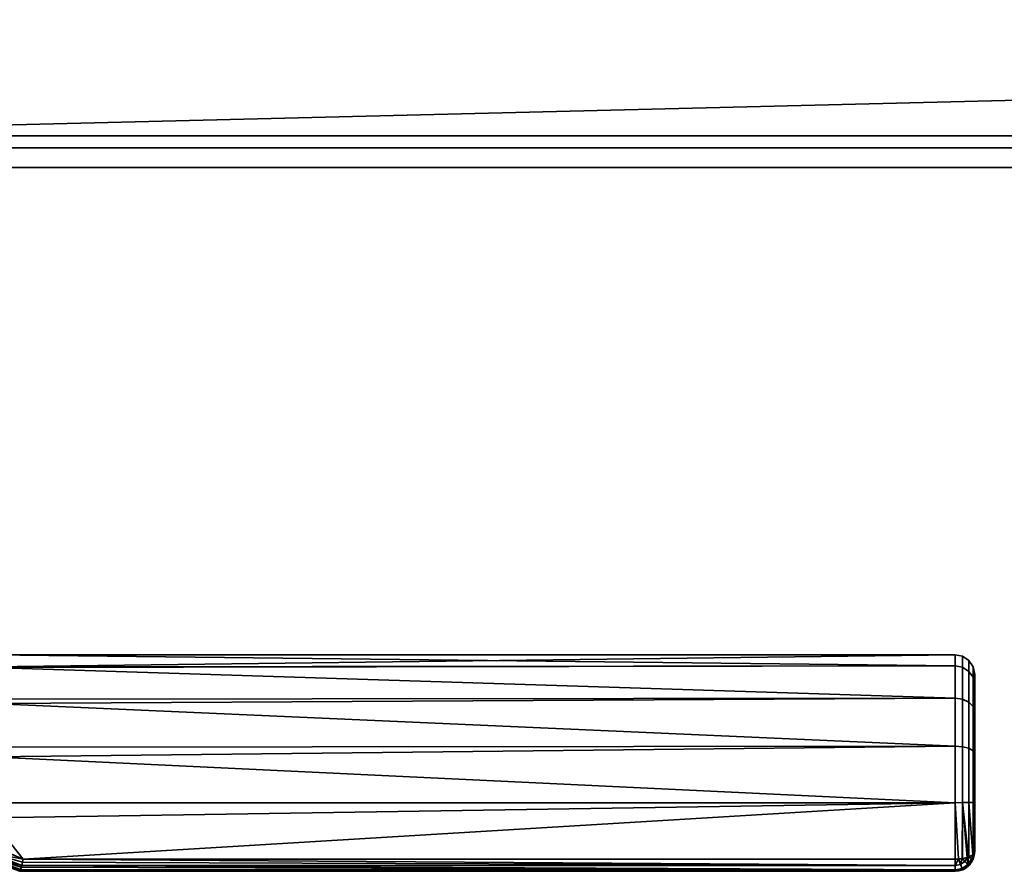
# Model space of a CAD drawing. Header units: millimetres. Extents: x -493 to 6693, y -115 to 135.
# Tile 79 of 172: x -226 to -126, y -115 to -29. Entities that reach past the tile are written whole.
import ezdxf

# ---------------------------------------------------------------- set-up
doc = ezdxf.new("R2010")
doc.units = ezdxf.units.MM
doc.layers.add('151', color=7, linetype='Continuous', true_color=0xffffff)

# ---------------------------------------------------------------- blocks, each defined once
blk = doc.blocks.new('UG_SURFACE_072')
at = {"layer": '151', "color": 7, "linetype": 'Continuous', "lineweight": 35}
for points in [[(282, -3.2, 1990), (282, -40.3, 1990), (-282, -40.3, 1990), (-282, -3.2, 1990)], [(282, -3.2, 1989), (-282, -3.2, 1989), (-282, -40.3, 1989), (282, -40.3, 1989)], [(-309, -26), (309, -26), (-322, -41.5)], [(309, -26), (322, -26), (322, -41.5), (-322, -41.5)], [(322, -43.5, 2030), (322, -26, 2030), (-322, -26, 2030), (-322, -43.5, 2030)], [(-282, -40.3, 1989), (-282, -40.3, 1990), (282, -40.3, 1990), (282, -40.3, 1989)], [(-322, -43.5, 2), (-322, -41.5), (322, -41.5), (322, -43.5, 2)], [(322, -43.5, 2), (322, -43.5, 2030), (-322, -43.5, 2030), (-322, -43.5, 2)]]:
    blk.add_3dface(points, dxfattribs=at)
blk = doc.blocks.new('UG_SURFACE_079')
at = {"layer": '151', "color": 254, "linetype": 'Continuous', "lineweight": 35}
for points in [[(-131, -94.14, 1098.25), (-229, -94.22, 1098.27), (-229, -93, 1104)], [(-131, -93, 1104), (-229, -93, 1104), (-229, -94.22, 1109.73)], [(-229, -94.22, 1109.73), (-131, -94.14, 1109.75), (-131, -93, 1104)], [(-229, -93, 1104), (-131, -93, 1104), (-131, -94.14, 1098.25)], [(-130.23, -94.28, 1109.69), (-130.23, -93.15, 1104), (-131, -93, 1104), (-131, -94.14, 1109.75)], [(-130.23, -93.15, 1104), (-130.23, -94.28, 1098.31), (-131, -94.14, 1098.25), (-131, -93, 1104)], [(-129.59, -94.69, 1109.52), (-129.59, -93.59, 1104), (-130.23, -93.15, 1104), (-130.23, -94.28, 1109.69)], [(-129.59, -93.59, 1104), (-129.59, -94.69, 1098.48), (-130.23, -94.28, 1098.31), (-130.23, -93.15, 1104)], [(-129.15, -95.28, 1109.27), (-129.15, -94.23, 1104), (-129.59, -93.59, 1104), (-129.59, -94.69, 1109.52)], [(-129.15, -94.23, 1104), (-129.15, -95.28, 1098.73), (-129.59, -94.69, 1098.48), (-129.59, -93.59, 1104)], [(-229, -94.3, 1097.9), (-131, -94.14, 1098.25), (-131, -97.4, 1093.38)], [(-131, -94.14, 1109.75), (-229, -94.22, 1109.73), (-229, -94.3, 1110.1)], [(-229, -94.3, 1110.1), (-131, -97.4, 1114.62), (-131, -94.14, 1109.75)], [(-229, -94.3, 1097.9), (-229, -94.22, 1098.27), (-131, -94.14, 1098.25)], [(-131, -97.4, 1093.38), (-229, -97.52, 1093.47), (-229, -94.3, 1097.9)], [(-229, -94.3, 1110.1), (-229, -97.52, 1114.53), (-131, -97.4, 1114.62)], [(-130.23, -97.51, 1114.51), (-130.23, -94.28, 1109.69), (-131, -94.14, 1109.75), (-131, -97.4, 1114.62)], [(-130.23, -94.28, 1098.31), (-130.23, -97.51, 1093.49), (-131, -97.4, 1093.38), (-131, -94.14, 1098.25)], [(-129.59, -97.82, 1114.2), (-129.59, -94.69, 1109.52), (-130.23, -94.28, 1109.69), (-130.23, -97.51, 1114.51)], [(-129.59, -94.69, 1098.48), (-129.59, -97.82, 1093.8), (-130.23, -97.51, 1093.49), (-130.23, -94.28, 1098.31)], [(-129.15, -98.27, 1113.74), (-129.15, -95.28, 1109.27), (-129.59, -94.69, 1109.52), (-129.59, -97.82, 1114.2)], [(-129.15, -95.28, 1098.73), (-129.15, -98.27, 1094.26), (-129.59, -97.82, 1093.8), (-129.59, -94.69, 1098.48)], [(-129, -95.99, 1108.98), (-129, -95, 1104), (-129.15, -94.23, 1104), (-129.15, -95.28, 1109.27)], [(-129, -95, 1104), (-129, -95.99, 1099.02), (-129.15, -95.28, 1098.73), (-129.15, -94.23, 1104)], [(-129, -98.82, 1113.2), (-129, -98.82, 1094.8), (-129, -95.99, 1099.02), (-129, -95, 1104)], [(-129, -95, 1104), (-129, -95.99, 1108.98), (-129, -98.82, 1113.2)], [(-129, -98.82, 1113.2), (-129, -95.99, 1108.98), (-129.15, -95.28, 1109.27), (-129.15, -98.27, 1113.74)], [(-129, -95.99, 1099.02), (-129, -98.82, 1094.8), (-129.15, -98.27, 1094.26), (-129.15, -95.28, 1098.73)], [(-229, -97.96, 1092.85), (-131, -97.4, 1093.38), (-131, -102.28, 1090.13)], [(-131, -102.28, 1117.87), (-131, -97.4, 1114.62), (-229, -97.96, 1115.15)], [(-131, -97.4, 1114.62), (-229, -97.52, 1114.53), (-229, -97.96, 1115.15)], [(-229, -97.96, 1092.85), (-229, -97.52, 1093.47), (-131, -97.4, 1093.38)], [(-131, -102.28, 1090.13), (-229, -102.38, 1090.31), (-229, -97.96, 1092.85)], [(-229, -97.96, 1115.15), (-229, -102.38, 1117.69), (-131, -102.28, 1117.87)], [(-130.23, -102.34, 1117.72), (-130.23, -97.51, 1114.51), (-131, -97.4, 1114.62), (-131, -102.28, 1117.87)], [(-130.23, -97.51, 1093.49), (-130.23, -102.34, 1090.28), (-131, -102.28, 1090.13), (-131, -97.4, 1093.38)], [(-129.59, -102.5, 1117.32), (-129.59, -97.82, 1114.2), (-130.23, -97.51, 1114.51), (-130.23, -102.34, 1117.72)], [(-129.59, -97.82, 1093.8), (-129.59, -102.5, 1090.68), (-130.23, -102.34, 1090.28), (-130.23, -97.51, 1093.49)], [(-129.15, -102.75, 1116.72), (-129.15, -98.27, 1113.74), (-129.59, -97.82, 1114.2), (-129.59, -102.5, 1117.32)], [(-129.15, -98.27, 1094.26), (-129.15, -102.75, 1091.28), (-129.59, -102.5, 1090.68), (-129.59, -97.82, 1093.8)], [(-129, -103.04, 1116.02), (-129, -98.82, 1113.2), (-129.15, -98.27, 1113.74), (-129.15, -102.75, 1116.72)], [(-129, -98.82, 1094.8), (-129, -103.04, 1091.98), (-129.15, -102.75, 1091.28), (-129.15, -98.27, 1094.26)], [(-129, -98.82, 1113.2), (-129, -103.04, 1091.98), (-129, -98.82, 1094.8)], [(-129, -98.82, 1113.2), (-129, -103.04, 1116.02), (-129, -103.04, 1091.98)], [(-229, -103.36, 1089.73), (-131, -102.28, 1090.13), (-131, -108.03, 1089)], [(-131, -108.03, 1119), (-131, -102.28, 1117.87), (-229, -103.36, 1118.27)], [(-131, -102.28, 1117.87), (-229, -102.38, 1117.69), (-229, -103.36, 1118.27)], [(-229, -103.36, 1089.73), (-229, -102.38, 1090.31), (-131, -102.28, 1090.13)], [(-130.23, -108.02, 1118.85), (-130.23, -102.34, 1117.72), (-131, -102.28, 1117.87), (-131, -108.03, 1119)], [(-130.23, -102.34, 1090.28), (-130.23, -108.02, 1089.15), (-131, -108.03, 1089), (-131, -102.28, 1090.13)], [(-129.59, -108.02, 1118.41), (-129.59, -102.5, 1117.32), (-130.23, -102.34, 1117.72), (-130.23, -108.02, 1118.85)], [(-129.59, -102.5, 1090.68), (-129.59, -108.02, 1089.59), (-130.23, -108.02, 1089.15), (-130.23, -102.34, 1090.28)], [(-129.15, -108.02, 1117.77), (-129.15, -102.75, 1116.72), (-129.59, -102.5, 1117.32), (-129.59, -108.02, 1118.41)], [(-129.15, -102.75, 1091.28), (-129.15, -108.02, 1090.23), (-129.59, -108.02, 1089.59), (-129.59, -102.5, 1090.68)], [(-129, -108.02, 1117), (-129, -103.04, 1116.02), (-129.15, -102.75, 1116.72), (-129.15, -108.02, 1117.77)], [(-129, -103.04, 1091.98), (-129, -108.02, 1091), (-129.15, -108.02, 1090.23), (-129.15, -102.75, 1091.28)], [(-131, -108.03, 1089), (-229, -108.05, 1089.24), (-229, -103.36, 1089.73)], [(-229, -103.36, 1118.27), (-229, -108.05, 1118.76), (-131, -108.03, 1119)], [(-129, -103.04, 1116.02), (-129, -113, 1092), (-129, -108.02, 1091), (-129, -103.04, 1091.98)], [(-129, -103.04, 1116.02), (-129, -108.02, 1117), (-129, -113, 1116), (-129, -113, 1092)], [(-131, -108.03, 1119), (-229, -109.57, 1118.92), (-225.65, -113.77, 1117.85)], [(-131, -108.03, 1119), (-229, -108.05, 1118.76), (-229, -109.57, 1118.92)], [(-225.65, -113.77, 1090.15), (-229, -109.57, 1089.08), (-131, -108.03, 1089)], [(-229, -109.57, 1089.08), (-229, -108.05, 1089.24), (-131, -108.03, 1089)], [(-131, -108.03, 1089), (-131, -113.77, 1090.15), (-225.65, -113.77, 1090.15)], [(-225.65, -113.77, 1117.85), (-131, -113.77, 1117.85), (-131, -108.03, 1119)], [(-131, -108.03, 1089), (-130.23, -108.02, 1089.15), (-130.27, -113.71, 1090.29), (-130.66, -113.74, 1090.22)], [(-130.66, -113.74, 1117.78), (-130.27, -113.71, 1117.71), (-130.23, -108.02, 1118.85), (-131, -108.03, 1119)], [(-131, -108.03, 1119), (-131, -113.77, 1117.85), (-130.66, -113.74, 1117.78)], [(-130.66, -113.74, 1090.22), (-131, -113.77, 1090.15), (-131, -108.03, 1089)], [(-130.23, -108.02, 1089.15), (-130.23, -113.71, 1090.29), (-130.27, -113.71, 1090.29)], [(-130.27, -113.71, 1117.71), (-130.23, -113.71, 1117.71), (-130.23, -108.02, 1118.85)], [(-130.23, -108.02, 1089.15), (-129.62, -113.55, 1090.67), (-129.75, -113.59, 1090.59)], [(-130.23, -108.02, 1089.15), (-129.59, -108.02, 1089.59), (-129.59, -113.54, 1090.69), (-129.62, -113.55, 1090.67)], [(-130.23, -108.02, 1118.85), (-130.23, -113.71, 1117.71), (-129.75, -113.59, 1117.41)], [(-129.75, -113.59, 1117.41), (-129.62, -113.55, 1117.33), (-130.23, -108.02, 1118.85)], [(-129.62, -113.55, 1117.33), (-129.59, -113.54, 1117.31), (-129.59, -108.02, 1118.41), (-130.23, -108.02, 1118.85)], [(-129.75, -113.59, 1090.59), (-130.23, -113.71, 1090.29), (-130.23, -108.02, 1089.15)], [(-129.59, -108.02, 1089.59), (-129.15, -108.02, 1090.23), (-129.15, -113.29, 1091.29), (-129.19, -113.32, 1091.24)], [(-129.59, -108.02, 1118.41), (-129.59, -113.54, 1117.31), (-129.19, -113.32, 1116.76)], [(-129.19, -113.32, 1116.76), (-129.15, -113.29, 1116.71), (-129.15, -108.02, 1117.77), (-129.59, -108.02, 1118.41)], [(-129.19, -113.32, 1091.24), (-129.59, -113.54, 1090.69), (-129.59, -108.02, 1089.59)], [(-129, -113, 1116), (-129, -108.02, 1117), (-129.15, -108.02, 1117.77), (-129.15, -113.29, 1116.71)], [(-129, -108.02, 1091), (-129, -113, 1092), (-129.15, -113.29, 1091.29), (-129.15, -108.02, 1090.23)], [(-229, -109.57, 1118.92), (-229, -112.36, 1118.35), (-225.65, -113.77, 1117.85)], [(-225.65, -113.77, 1090.15), (-229, -112.36, 1089.65), (-229, -109.57, 1089.08)], [(-225.65, -113.77, 1117.85), (-229, -112.36, 1118.35), (-229.3, -113.06, 1117.95)], [(-229.3, -113.06, 1090.05), (-229, -112.36, 1089.65), (-225.65, -113.77, 1090.15)], [(-129.15, -113.75, 1116), (-129, -113, 1116), (-129.15, -113.29, 1116.71)], [(-129.15, -113.29, 1091.29), (-129, -113, 1092), (-129.15, -113.75, 1092)], [(-129.15, -113.75, 1092), (-129, -113, 1092), (-129, -113, 1116), (-129.15, -113.75, 1116)], [(-225.92, -114.85, 1116.72), (-229.54, -113.52, 1117.27), (-229.68, -113.66, 1116.44)], [(-229.68, -113.66, 1091.56), (-229.54, -113.52, 1090.73), (-225.92, -114.85, 1091.28)], [(-229.68, -113.66, 1091.56), (-226, -115, 1092.05), (-226, -115, 1115.95), (-229.68, -113.66, 1116.44)], [(-229.68, -113.66, 1116.44), (-225.93, -114.89, 1116.66), (-225.92, -114.85, 1116.72)], [(-229.68, -113.66, 1116.44), (-226, -115, 1116), (-225.93, -114.89, 1116.66)], [(-229.68, -113.66, 1116.44), (-226, -115, 1115.95), (-226, -115, 1116)], [(-225.92, -114.85, 1091.28), (-225.93, -114.89, 1091.34), (-229.68, -113.66, 1091.56)], [(-225.93, -114.89, 1091.34), (-226, -115, 1092), (-229.68, -113.66, 1091.56)], [(-226, -115, 1092), (-226, -115, 1092.05), (-229.68, -113.66, 1091.56)], [(-225.79, -114.42, 1117.38), (-229.3, -113.06, 1117.95), (-229.54, -113.52, 1117.27)], [(-229.54, -113.52, 1090.73), (-229.3, -113.06, 1090.05), (-225.79, -114.42, 1090.62)], [(-229.54, -113.52, 1117.27), (-225.83, -114.57, 1117.24), (-225.79, -114.42, 1117.38)], [(-229.54, -113.52, 1117.27), (-225.91, -114.83, 1116.76), (-225.83, -114.57, 1117.24)], [(-229.54, -113.52, 1117.27), (-225.92, -114.85, 1116.72), (-225.91, -114.83, 1116.76)], [(-225.79, -114.42, 1090.62), (-225.83, -114.57, 1090.76), (-229.54, -113.52, 1090.73)], [(-225.83, -114.57, 1090.76), (-225.91, -114.83, 1091.24), (-229.54, -113.52, 1090.73)], [(-225.91, -114.83, 1091.24), (-225.92, -114.85, 1091.28), (-229.54, -113.52, 1090.73)], [(-229.3, -113.06, 1117.95), (-225.65, -113.78, 1117.84), (-225.65, -113.77, 1117.85)], [(-229.3, -113.06, 1117.95), (-225.79, -114.4, 1117.39), (-225.71, -114.07, 1117.69)], [(-225.71, -114.07, 1117.69), (-225.65, -113.78, 1117.84), (-229.3, -113.06, 1117.95)], [(-229.3, -113.06, 1117.95), (-225.79, -114.42, 1117.38), (-225.79, -114.4, 1117.39)], [(-229.3, -113.06, 1090.05), (-225.65, -113.78, 1090.16), (-225.71, -114.07, 1090.31)], [(-225.65, -113.77, 1090.15), (-225.65, -113.78, 1090.16), (-229.3, -113.06, 1090.05)], [(-225.71, -114.07, 1090.31), (-225.79, -114.4, 1090.61), (-229.3, -113.06, 1090.05)], [(-225.79, -114.4, 1090.61), (-225.79, -114.42, 1090.62), (-229.3, -113.06, 1090.05)], [(-131, -114.41, 1117.41), (-225.65, -113.78, 1117.84), (-225.71, -114.07, 1117.69)], [(-225.71, -114.07, 1090.31), (-225.65, -113.78, 1090.16), (-131, -114.41, 1090.58)], [(-131, -114.41, 1117.41), (-131, -114.41, 1117.42), (-225.65, -113.77, 1117.85)], [(-225.65, -113.77, 1117.85), (-225.65, -113.78, 1117.84), (-131, -114.41, 1117.41)], [(-131, -114.41, 1117.42), (-131, -113.77, 1117.85), (-225.65, -113.77, 1117.85)], [(-131, -114.41, 1090.58), (-225.65, -113.78, 1090.16), (-225.65, -113.77, 1090.15)], [(-225.65, -113.77, 1090.15), (-131, -113.77, 1090.15), (-131, -114.41, 1090.58)], [(-131, -114.41, 1117.42), (-130.46, -114.3, 1117.42), (-130.66, -113.74, 1117.78)], [(-130.66, -113.74, 1117.78), (-131, -113.77, 1117.85), (-131, -114.41, 1117.42)], [(-131, -114.41, 1090.58), (-131, -113.77, 1090.15), (-130.66, -113.74, 1090.22)], [(-130.66, -113.74, 1090.22), (-130.46, -114.3, 1090.58), (-131, -114.41, 1090.58)], [(-130.27, -113.71, 1117.71), (-130.66, -113.74, 1117.78), (-130.46, -114.3, 1117.42)], [(-130.46, -114.3, 1090.58), (-130.66, -113.74, 1090.22), (-130.27, -113.71, 1090.29)], [(-130.46, -114.3, 1117.42), (-130, -113.99, 1117.42), (-130.27, -113.71, 1117.71)], [(-130.27, -113.71, 1090.29), (-130, -113.99, 1090.58), (-130.46, -114.3, 1090.58)], [(-130, -113.99, 1117.42), (-130.46, -114.3, 1117.42), (-130.29, -114.7, 1116.77), (-129.69, -114.3, 1116.77)], [(-129.69, -114.3, 1091.23), (-130.29, -114.7, 1091.23), (-130.46, -114.3, 1090.58), (-130, -113.99, 1090.58)], [(-130.23, -113.71, 1117.71), (-130.27, -113.71, 1117.71), (-130, -113.99, 1117.42)], [(-130, -113.99, 1090.58), (-130.27, -113.71, 1090.29), (-130.23, -113.71, 1090.29)], [(-130, -113.99, 1117.42), (-129.75, -113.59, 1117.41), (-130.23, -113.71, 1117.71)], [(-130.23, -113.71, 1090.29), (-129.75, -113.59, 1090.59), (-130, -113.99, 1090.58)], [(-129.75, -113.59, 1117.41), (-130, -113.99, 1117.42), (-129.69, -114.3, 1116.77)], [(-129.69, -114.3, 1091.23), (-130, -113.99, 1090.58), (-129.75, -113.59, 1090.59)], [(-129.69, -114.3, 1116.77), (-129.62, -113.55, 1117.33), (-129.75, -113.59, 1117.41)], [(-129.75, -113.59, 1090.59), (-129.62, -113.55, 1090.67), (-129.69, -114.3, 1091.23)], [(-129.69, -114.3, 1116.77), (-129.29, -113.69, 1116.77), (-129.62, -113.55, 1117.33)], [(-129.62, -113.55, 1090.67), (-129.29, -113.69, 1091.23), (-129.69, -114.3, 1091.23)], [(-129.29, -113.69, 1116.77), (-129.69, -114.3, 1116.77), (-129.58, -114.41, 1116), (-129.15, -113.76, 1116)], [(-129.15, -113.76, 1092), (-129.58, -114.41, 1092), (-129.69, -114.3, 1091.23), (-129.29, -113.69, 1091.23)], [(-129.59, -113.54, 1117.31), (-129.62, -113.55, 1117.33), (-129.29, -113.69, 1116.77)], [(-129.29, -113.69, 1091.23), (-129.62, -113.55, 1090.67), (-129.59, -113.54, 1090.69)], [(-129.29, -113.69, 1116.77), (-129.19, -113.32, 1116.76), (-129.59, -113.54, 1117.31)], [(-129.59, -113.54, 1090.69), (-129.19, -113.32, 1091.24), (-129.29, -113.69, 1091.23)], [(-129.58, -114.41, 1092), (-129.15, -113.76, 1092), (-129.15, -113.76, 1116), (-129.58, -114.41, 1116)], [(-129.29, -113.69, 1116.77), (-129.15, -113.75, 1116), (-129.15, -113.29, 1116.71)], [(-129.15, -113.29, 1116.71), (-129.19, -113.32, 1116.76), (-129.29, -113.69, 1116.77)], [(-129.29, -113.69, 1091.23), (-129.19, -113.32, 1091.24), (-129.15, -113.29, 1091.29)], [(-129.15, -113.29, 1091.29), (-129.15, -113.75, 1092), (-129.29, -113.69, 1091.23)], [(-129.15, -113.76, 1116), (-129.15, -113.75, 1116), (-129.29, -113.69, 1116.77)], [(-129.29, -113.69, 1091.23), (-129.15, -113.75, 1092), (-129.15, -113.76, 1092)], [(-129.15, -113.75, 1116), (-129.15, -113.76, 1116), (-129.15, -113.76, 1092), (-129.15, -113.75, 1092)], [(-225.93, -114.89, 1116.66), (-226, -115, 1116), (-131, -115, 1116)], [(-131, -115, 1092), (-226, -115, 1092), (-225.93, -114.89, 1091.34)], [(-131, -115, 1092), (-131, -115, 1116), (-226, -115, 1115.95), (-226, -115, 1092.05)], [(-131, -115, 1116), (-226, -115, 1116), (-226, -115, 1115.95)], [(-226, -115, 1092.05), (-226, -115, 1092), (-131, -115, 1092)], [(-131, -115, 1116), (-225.92, -114.85, 1116.72), (-225.93, -114.89, 1116.66)], [(-225.93, -114.89, 1091.34), (-225.92, -114.85, 1091.28), (-131, -115, 1092)], [(-225.91, -114.83, 1116.76), (-225.92, -114.85, 1116.72), (-131, -115, 1116)], [(-131, -115, 1092), (-225.92, -114.85, 1091.28), (-225.91, -114.83, 1091.24)], [(-225.83, -114.57, 1117.24), (-225.91, -114.83, 1116.76), (-131, -114.85, 1116.76)], [(-131, -114.85, 1091.23), (-225.91, -114.83, 1091.24), (-225.83, -114.57, 1090.76)], [(-131, -115, 1116), (-131, -114.85, 1116.76), (-225.91, -114.83, 1116.76)], [(-131, -114.85, 1091.23), (-131, -114.85, 1091.24), (-225.91, -114.83, 1091.24)], [(-225.91, -114.83, 1091.24), (-131, -114.85, 1091.24), (-131, -115, 1092)], [(-131, -114.85, 1116.76), (-225.79, -114.42, 1117.38), (-225.83, -114.57, 1117.24)], [(-225.83, -114.57, 1090.76), (-225.79, -114.42, 1090.62), (-131, -114.85, 1091.23)], [(-225.71, -114.07, 1117.69), (-225.79, -114.4, 1117.39), (-131, -114.41, 1117.41)], [(-131, -114.41, 1090.58), (-225.79, -114.4, 1090.61), (-225.71, -114.07, 1090.31)], [(-131, -114.85, 1116.76), (-131, -114.85, 1116.77), (-225.79, -114.4, 1117.39)], [(-225.79, -114.4, 1117.39), (-225.79, -114.42, 1117.38), (-131, -114.85, 1116.76)], [(-131, -114.85, 1116.77), (-131, -114.41, 1117.41), (-225.79, -114.4, 1117.39)], [(-131, -114.85, 1091.23), (-225.79, -114.42, 1090.62), (-225.79, -114.4, 1090.61)], [(-225.79, -114.4, 1090.61), (-131, -114.41, 1090.59), (-131, -114.85, 1091.23)], [(-131, -114.41, 1090.58), (-131, -114.41, 1090.59), (-225.79, -114.4, 1090.61)], [(-130.46, -114.3, 1117.42), (-131, -114.41, 1117.42), (-131, -114.41, 1117.41)], [(-131, -114.41, 1117.41), (-131, -114.85, 1116.77), (-130.29, -114.7, 1116.77), (-130.46, -114.3, 1117.42)], [(-130.46, -114.3, 1090.58), (-130.29, -114.7, 1091.23), (-131, -114.85, 1091.23), (-131, -114.41, 1090.59)], [(-131, -114.41, 1090.59), (-131, -114.41, 1090.58), (-130.46, -114.3, 1090.58)], [(-130.29, -114.7, 1116.77), (-131, -114.85, 1116.76), (-131, -115, 1116), (-130.23, -114.85, 1116)], [(-130.29, -114.7, 1116.77), (-131, -114.85, 1116.77), (-131, -114.85, 1116.76)], [(-130.23, -114.85, 1092), (-131, -115, 1092), (-131, -114.85, 1091.24), (-130.29, -114.7, 1091.23)], [(-131, -114.85, 1091.24), (-131, -114.85, 1091.23), (-130.29, -114.7, 1091.23)], [(-130.23, -114.85, 1092), (-130.23, -114.85, 1116), (-131, -115, 1116), (-131, -115, 1092)], [(-129.69, -114.3, 1116.77), (-130.29, -114.7, 1116.77), (-130.23, -114.85, 1116), (-129.59, -114.41, 1116)], [(-129.59, -114.41, 1092), (-130.23, -114.85, 1092), (-130.29, -114.7, 1091.23), (-129.69, -114.3, 1091.23)], [(-130.23, -114.85, 1116), (-130.23, -114.85, 1116), (-130.29, -114.7, 1116.77)], [(-130.29, -114.7, 1091.23), (-130.23, -114.85, 1092), (-130.23, -114.85, 1092)], [(-130.23, -114.85, 1092), (-129.59, -114.41, 1092), (-129.59, -114.41, 1116), (-130.23, -114.85, 1116)], [(-129.59, -114.41, 1116), (-129.58, -114.41, 1116), (-129.69, -114.3, 1116.77)], [(-129.69, -114.3, 1091.23), (-129.58, -114.41, 1092), (-129.59, -114.41, 1092)], [(-129.58, -114.41, 1116), (-129.59, -114.41, 1116), (-129.59, -114.41, 1092), (-129.58, -114.41, 1092)]]:
    blk.add_3dface(points, dxfattribs=at)

msp = doc.modelspace()

# ---------------------------------------------------------------- linework, layer by layer
at = {"layer": '151', "color": 253, "linetype": 'Continuous', "lineweight": -3}
for p, q in [((-282, -40.3, 1990), (282, -40.3, 1990)), ((-282, -40.3, 1989), (282, -40.3, 1989)), ((-322, -41.5), (322, -41.5)), ((322, -43.5, 2), (-322, -43.5, 2)), ((322, -43.5, 2030), (-322, -43.5, 2030)), ((-129, -113, 1116), (-129, -113, 1092)), ((-225.65, -113.77, 1117.85), (-131, -113.77, 1117.85)), ((-131, -113.77, 1090.15), (-225.65, -113.77, 1090.15)), ((-226, -115, 1092.05), (-226, -115, 1115.95)), ((-226, -115, 1092), (-131, -115, 1092)), ((-131, -115, 1116), (-226, -115, 1116)), ((-131, -115, 1092), (-131, -115, 1116))]:
    msp.add_line(p, q, dxfattribs=at)
at = {"layer": '151', "color": 253, "linetype": 'Continuous', "lineweight": -3, "extrusion": (-1, 0, 0)}
msp.add_arc((108, 1104, 131), 15, 67.3801, 292.6199, dxfattribs=at)
at = {"layer": '151', "color": 253, "linetype": 'Continuous', "lineweight": -3, "extrusion": (1, 0, 0)}
for centre, radius, start, end in [((-108, 1104, -129), 13, 247.3801, 112.6199), ((-113, 1116, -131), 2, 112.6199, 180), ((-113, 1092, -131), 2, 180, 247.3801)]:
    msp.add_arc(centre, radius, start, end, dxfattribs=at)
at = {"layer": '151', "color": 253, "linetype": 'Continuous', "lineweight": -3, "extrusion": (0, -0.923077, 0.384615)}
msp.add_arc((-131, 964.54, 524.31), 2, 270, 0, dxfattribs=at)
at = {"layer": '151', "color": 253, "linetype": 'Continuous', "lineweight": -3, "extrusion": (0, 0, -1)}
msp.add_arc((131, -113, -1092), 2, 180, 270, dxfattribs=at)
at = {"layer": '151', "color": 253, "linetype": 'Continuous', "lineweight": -3, "extrusion": (-1.44783e-14, -0.923077, -0.384615)}
msp.add_arc((-131, 1073.62, -324.92), 2, 360, 90, dxfattribs=at)
at = {"layer": '151', "color": 253, "linetype": 'Continuous', "lineweight": -3}
msp.add_arc((-131, -113, 1116), 2, 270, 0, dxfattribs=at)
at = {"layer": '151', "color": 253, "linetype": 'Continuous', "lineweight": -3, "extrusion": (0.387206, 0.921993, 0)}
for start_param, end_param in [(5.007398, 5.10718), (1.176005, 1.275787)]:
    msp.add_ellipse((-239.38, -108, 1104), major_axis=(35.72, -15), ratio=0.387206, start_param=start_param, end_param=end_param, dxfattribs=at)
at = {"layer": '151', "color": 253, "linetype": 'Continuous', "lineweight": -3}
for points in [[(-226, -115, 1092), (-225.94, -115, 1091.2), (-225.79, -114.48, 1090.45), (-225.65, -113.77, 1090.15)], [(-225.65, -113.77, 1117.85), (-225.79, -114.48, 1117.55), (-225.94, -115, 1116.8), (-226, -115, 1116)], [(-226, -115, 1092.05), (-226, -115, 1092.03), (-226, -115, 1092.02), (-226, -115, 1092)], [(-226, -115, 1116), (-226, -115, 1115.98), (-226, -115, 1115.97), (-226, -115, 1115.95)]]:
    msp.add_open_spline(points, degree=3, dxfattribs=at)

# ---------------------------------------------------------------- block references
for name in ['UG_SURFACE_072', 'UG_SURFACE_079']:
    msp.add_blockref(name, (0, 0), dxfattribs=at)

doc.saveas('drawing.dxf')
